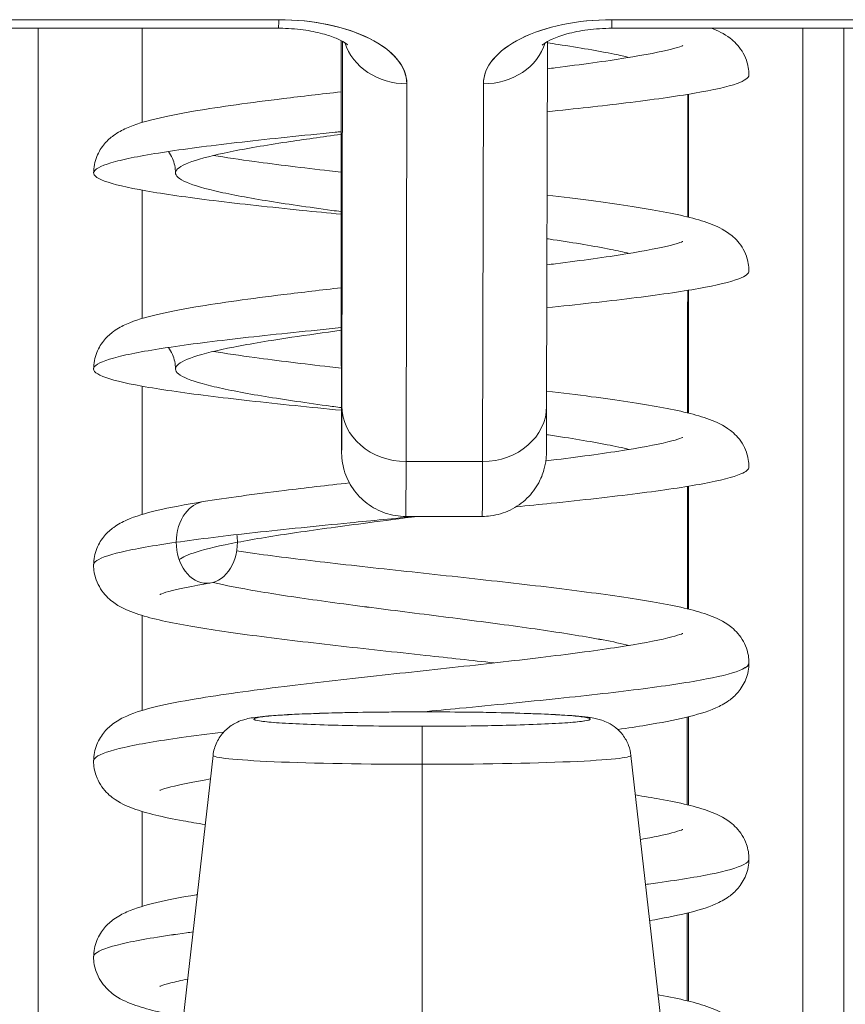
# Model space of a CAD drawing. Header units: inches. Extents: x 15 to 424, y 13 to 263.
# Tile 76 of 125: x 310.624 to 310.862, y 78.656 to 78.94. Entities that reach past the tile are written whole.
import ezdxf

# ---------------------------------------------------------------- set-up
doc = ezdxf.new("R2010")
doc.units = ezdxf.units.IN
doc.header["$LTSCALE"] = 26
doc.header["$MEASUREMENT"] = 0
doc.layers.add('Visible (ANSI)', color=7, linetype='Continuous', lineweight=5)

msp = doc.modelspace()

# ---------------------------------------------------------------- linework, layer by layer
at = {"layer": 'Visible (ANSI)'}
for p, q in [((310.69886, 78.93962), (310.50949, 78.93962)), ((310.50949, 78.93962), (310.69886, 78.93962)), ((310.98429, 78.93962), (310.79492, 78.93962)), ((310.79492, 78.93962), (310.98429, 78.93962)), ((310.50947, 78.93714), (310.69884, 78.93714)), ((310.65953, 78.91001), (310.65953, 78.93714)), ((310.65953, 78.91001), (310.65953, 78.93714)), ((310.65953, 78.93714), (310.65953, 78.91001)), ((310.79491, 78.93714), (310.98428, 78.93714)), ((310.71689, 78.86474), (310.71684, 78.93295)), ((310.71684, 78.93295), (310.71689, 78.86474)), ((310.7173, 78.93337), (310.71707, 78.82828)), ((310.71707, 78.82828), (310.7173, 78.93337)), ((310.77612, 78.82824), (310.77635, 78.93333)), ((310.73582, 78.92111), (310.73558, 78.81225)), ((310.73558, 78.81225), (310.73582, 78.92111)), ((310.75787, 78.92111), (310.75763, 78.81225)), ((310.75763, 78.81225), (310.75787, 78.92111)), ((310.81701, 78.88269), (310.81701, 78.91812)), ((310.81701, 78.91812), (310.81701, 78.88269)), ((310.65953, 78.85351), (310.65953, 78.89046)), ((310.65953, 78.85351), (310.65953, 78.89046)), ((310.65953, 78.89046), (310.65953, 78.85351)), ((310.71689, 78.86474), (310.71689, 78.86472)), ((310.81701, 78.82619), (310.81701, 78.86162)), ((310.81701, 78.86162), (310.81701, 78.82619)), ((310.65953, 78.79702), (310.65953, 78.83396)), ((310.65953, 78.79702), (310.65953, 78.83396)), ((310.65953, 78.83396), (310.65953, 78.79702)), ((310.75763, 78.81225), (310.73558, 78.81225)), ((310.73558, 78.81225), (310.75763, 78.81225)), ((310.81701, 78.7697), (310.81701, 78.80513)), ((310.81701, 78.80513), (310.81701, 78.7697)), ((310.73551, 78.79643), (310.75755, 78.79643)), ((310.65953, 78.74052), (310.65953, 78.76785)), ((310.65953, 78.74052), (310.65953, 78.76785)), ((310.65953, 78.76785), (310.65953, 78.74052)), ((310.81701, 78.7132), (310.81701, 78.73869)), ((310.81701, 78.73869), (310.81701, 78.7132)), ((310.67994, 78.72755), (310.67129, 78.65149)), ((310.80043, 78.72755), (310.80908, 78.65148)), ((310.74026, 78.72496), (310.74027, 78.64852)), ((310.74027, 78.64852), (310.74026, 78.72496)), ((310.65953, 78.68402), (310.65953, 78.71136)), ((310.65953, 78.68402), (310.65953, 78.71136)), ((310.65953, 78.71136), (310.65953, 78.68402)), ((310.81701, 78.65671), (310.81701, 78.68219)), ((310.81701, 78.68219), (310.81701, 78.65671))]:
    msp.add_line(p, q, dxfattribs=at)
for centre, major_axis, ratio, start_param, end_param in [((310.69884, 78.95564), (0, -0.0185), 0.001274, 0, 0.523599), ((310.69884, 78.95564), (0, -0.0185), 0.001274, 0, 0.523599), ((310.69881, 78.92111), (0.03701, 0.00003), 0.5, 6.281715, 7.852511), ((310.79488, 78.92111), (-0.03701, -0.00003), 0.5, 4.710918, 6.281715), ((310.79491, 78.95564), (0, -0.0185), 0.001274, 0, 0.523599), ((310.79491, 78.95564), (0, -0.0185), 0.001274, 0, 0.523599), ((310.63072, 78.6422), (0, 0.98425), 0.001274, 1.266466, 1.56886), ((310.85119, 78.6422), (0, -0.98425), 0.001274, 4.408059, 4.710116), ((310.86301, 78.6422), (0, 0.97244), 0.001274, 1.262649, 1.570796), ((310.71631, 78.69338), (0, -0.47913), 0.001274, 2.094395, 2.095991), ((310.73581, 78.93714), (-0.0185, 0.00004), 0.866025, 0.264148, 1.573343), ((310.73581, 78.93714), (-0.0185, 0.00004), 0.866025, 0.264148, 1.573343), ((310.75786, 78.93714), (0.0185, -0.00004), 0.866025, 4.714936, 6.021869), ((310.75786, 78.93714), (0.0185, -0.00004), 0.866025, 4.714936, 6.021869), ((310.717, 78.91454), (0, -0.09961), 0.001274, 5.235988, 6.806784), ((310.73557, 78.82828), (-0.0185, 0.00004), 0.866025, 0.002547, 1.573343), ((310.73557, 78.82828), (-0.0185, 0.00004), 0.866025, 0.002547, 1.573343), ((310.75762, 78.82828), (0.0185, -0.00004), 0.866025, 4.714936, 6.283185), ((310.75762, 78.82828), (0.0185, -0.00004), 0.866025, 4.714936, 6.283185), ((310.73551, 78.91454), (0, -0.11811), 0.001274, 0, 0.523599), ((310.73551, 78.91454), (0, -0.11811), 0.001274, 6.283185, 6.806766), ((310.75755, 78.91454), (0, -0.11811), 0.001274, 0, 0.523581), ((310.75755, 78.91454), (0, -0.11811), 0.001274, 0.000005, 0.523603), ((310.74019, 78.73801), (-0.04851, 0), 0.042782, 4.713664, 7.855256), ((310.74013, 78.72828), (0, 0.01181), 0.001274, 6.240378, 6.283186), ((310.74013, 78.72828), (0, 0.01181), 0.001274, 6.240378, 6.283185), ((310.74019, 78.73801), (0.04851, 0), 0.042782, 4.713664, 7.855256), ((310.74025, 78.72413), (0, 0.01181), 0.001274, 4.782745, 6.240403), ((310.74025, 78.72413), (0, 0.01181), 0.001274, 4.782745, 6.240403), ((310.74019, 78.72754), (-0.06025, 0), 0.042782, 6.278319, 7.855256), ((310.74019, 78.72754), (-0.06025, 0), 0.042782, 6.278319, 7.855256), ((310.74019, 78.72754), (0.06025, 0), 0.042782, 4.713664, 6.288051), ((310.74019, 78.72754), (0.06025, 0), 0.042782, 4.713664, 6.288051)]:
    msp.add_ellipse(centre, major_axis=major_axis, ratio=ratio, start_param=start_param, end_param=end_param, dxfattribs=at)
for points, knots in [([(310.73582, 78.92111), (310.73576, 78.92364), (310.73486, 78.92597), (310.73303, 78.92818), (310.73121, 78.93039), (310.72846, 78.93247), (310.72501, 78.9342), (310.72155, 78.93593), (310.71739, 78.9373), (310.71298, 78.93821), (310.70857, 78.93913), (310.70391, 78.93958), (310.69886, 78.93962)], [0, 0, 0, 0, 0.25, 0.25, 0.25, 0.5, 0.5, 0.5, 0.75, 0.75, 0.75, 1, 1, 1, 1]), ([(310.79492, 78.93962), (310.78985, 78.93958), (310.78519, 78.93913), (310.78078, 78.93821), (310.77636, 78.9373), (310.77219, 78.93592), (310.76873, 78.93419), (310.76527, 78.93247), (310.76252, 78.93038), (310.76069, 78.92818), (310.75885, 78.92597), (310.75794, 78.92364), (310.75787, 78.92111)], [0, 0, 0, 0, 0.25, 0.25, 0.25, 0.5, 0.5, 0.5, 0.75, 0.75, 0.75, 1, 1, 1, 1]), ([(310.71882, 78.93234), (310.71882, 78.93234), (310.71881, 78.93236), (310.71865, 78.93249), (310.71833, 78.93275), (310.71724, 78.93342), (310.71645, 78.93383), (310.71436, 78.93471), (310.71301, 78.93518), (310.7098, 78.93603), (310.7079, 78.93641), (310.70372, 78.93697), (310.70144, 78.93712), (310.69904, 78.93714), (310.69894, 78.93714), (310.69884, 78.93714)], [0.458745, 0.458745, 0.458745, 0.458745, 0.511139, 0.511139, 0.68548, 0.68548, 0.871321, 0.871321, 1.079586, 1.079586, 1.310958, 1.310958, 1.558937, 1.558937, 1.569693, 1.569693, 1.569693, 1.569693]), ([(310.79491, 78.93714), (310.79255, 78.93714), (310.7902, 78.93698), (310.78581, 78.93641), (310.78377, 78.936), (310.78031, 78.93505), (310.77886, 78.93452), (310.77671, 78.93356), (310.77594, 78.93311), (310.77505, 78.9325), (310.77485, 78.93231), (310.77485, 78.93231)], [1.569693, 1.569693, 1.569693, 1.569693, 1.824003, 1.824003, 2.072339, 2.072339, 2.302798, 2.302798, 2.507114, 2.507114, 2.683583, 2.683583, 2.683583, 2.683583]), ([(310.82369, 78.93714), (310.82544, 78.93646), (310.82717, 78.93566), (310.83019, 78.93337), (310.83141, 78.93219), (310.83293, 78.92977), (310.83337, 78.92889), (310.83419, 78.92661), (310.83446, 78.92512), (310.83446, 78.92368)], [0.61017388, 0.61017388, 0.61017388, 0.61017388, 0.64266895, 0.64266895, 0.66284837, 0.66284837, 0.67235544, 0.67235544, 0.68610313, 0.68610313, 0.68610313, 0.68610313]), ([(310.86177, 78.6422), (310.86177, 78.6926), (310.86177, 78.7424), (310.86178, 78.79217), (310.86179, 78.84107), (310.86181, 78.88995), (310.86183, 78.93714)], [0, 0, 0, 0, 0.3333333, 0.3333333, 0.3333333, 0.6608154, 0.6608154, 0.6608154, 0.6608154]), ([(310.77634, 78.92547), (310.7771, 78.92557), (310.77786, 78.92566), (310.78619, 78.92669), (310.79316, 78.92765), (310.80451, 78.92947), (310.80916, 78.93038), (310.81343, 78.93149), (310.81443, 78.93181), (310.81522, 78.9321), (310.81536, 78.93217), (310.81536, 78.93217)], [0.4507378, 0.4507378, 0.4507378, 0.4507378, 0.4573496, 0.4573496, 0.5238417, 0.5238417, 0.5881778, 0.5881778, 0.6161894, 0.6161894, 0.6296924, 0.6296924, 0.6296924, 0.6296924]), ([(310.79992, 78.92873), (310.7986, 78.92905), (310.79716, 78.92936), (310.79563, 78.92968), (310.79105, 78.93061), (310.78555, 78.93155), (310.77941, 78.93249), (310.77841, 78.93264), (310.77739, 78.9328), (310.77635, 78.93295)], [0.77600384, 0.77600384, 0.77600384, 0.77600384, 0.78125, 0.78125, 0.78125, 0.796875, 0.796875, 0.796875, 0.79942627, 0.79942627, 0.79942627, 0.79942627]), ([(310.83446, 78.92368), (310.83446, 78.92286), (310.83196, 78.92111), (310.82008, 78.91842), (310.80061, 78.91571), (310.78441, 78.91393), (310.77631, 78.9131)], [0.25206857, 0.25206857, 0.25206857, 0.25206857, 0.265625, 0.28125, 0.296875, 0.31079138, 0.31079138, 0.31079138, 0.31079138]), ([(310.64549, 78.89543), (310.64549, 78.89702), (310.64583, 78.89868), (310.64698, 78.90157), (310.64779, 78.90284), (310.64948, 78.90484), (310.65037, 78.9056), (310.65251, 78.90716), (310.65373, 78.90779), (310.65758, 78.90951), (310.66028, 78.91029), (310.66677, 78.91185), (310.67055, 78.91258), (310.68197, 78.91451), (310.69069, 78.9157), (310.7055, 78.91752), (310.7111, 78.91817), (310.71685, 78.91882)], [0, 0, 0, 0, 0.015191, 0.015191, 0.0301093, 0.0301093, 0.0452586, 0.0452586, 0.0676942, 0.0676942, 0.1171263, 0.1171263, 0.1671679, 0.1671679, 0.2496397, 0.2496397, 0.2950498, 0.2950498, 0.2950498, 0.2950498]), ([(310.81683, 78.91809), (310.81682, 78.91165), (310.81682, 78.9052), (310.81681, 78.89873), (310.81681, 78.89341), (310.8168, 78.88808), (310.8168, 78.88274)], [0.17442568, 0.17442568, 0.17442568, 0.17442568, 0.19933641, 0.19933641, 0.19933641, 0.21981107, 0.21981107, 0.21981107, 0.21981107]), ([(310.71686, 78.90733), (310.7163, 78.90727), (310.7062, 78.90628), (310.68746, 78.90435), (310.66525, 78.90153), (310.6503, 78.89872), (310.64407, 78.8959), (310.64715, 78.89309), (310.65926, 78.89028), (310.6792, 78.88746), (310.69989, 78.88521), (310.71306, 78.8839), (310.71688, 78.88352)], [0.3428317, 0.3428317, 0.3428317, 0.3428317, 0.34375, 0.359375, 0.375, 0.390625, 0.40625, 0.421875, 0.4375, 0.453125, 0.46875, 0.4749979, 0.4749979, 0.4749979, 0.4749979]), ([(310.71688, 78.88429), (310.71598, 78.88441), (310.71509, 78.88453), (310.71421, 78.88465), (310.70732, 78.88559), (310.70086, 78.88652), (310.69514, 78.88746), (310.68941, 78.8884), (310.68442, 78.88934), (310.68042, 78.89028), (310.67641, 78.89121), (310.67338, 78.89215), (310.67149, 78.89309), (310.66959, 78.89403), (310.66882, 78.89497), (310.66921, 78.8959), (310.6696, 78.89684), (310.67116, 78.89778), (310.67381, 78.89872), (310.67646, 78.89966), (310.6802, 78.9006), (310.68484, 78.90153), (310.68948, 78.90247), (310.69504, 78.90341), (310.70123, 78.90435), (310.7061, 78.90509), (310.71136, 78.90582), (310.71686, 78.90656)], [0.5292477, 0.5292477, 0.5292477, 0.5292477, 0.53125, 0.53125, 0.53125, 0.546875, 0.546875, 0.546875, 0.5625, 0.5625, 0.5625, 0.578125, 0.578125, 0.578125, 0.59375, 0.59375, 0.59375, 0.609375, 0.609375, 0.609375, 0.625, 0.625, 0.625, 0.640625, 0.640625, 0.640625, 0.6529195, 0.6529195, 0.6529195, 0.6529195]), ([(310.66911, 78.89543), (310.66911, 78.89685), (310.66878, 78.89834), (310.66792, 78.90037), (310.6675, 78.90106), (310.66709, 78.90163)], [0, 0, 0, 0, 0.01453615, 0.01453615, 0.02364586, 0.02364586, 0.02364586, 0.02364586]), ([(310.68003, 78.90048), (310.68358, 78.8999), (310.68759, 78.89931), (310.69844, 78.89784), (310.70582, 78.89694), (310.71465, 78.89592), (310.71575, 78.89579), (310.71687, 78.89566)], [0.1583076, 0.1583076, 0.1583076, 0.1583076, 0.199979, 0.199979, 0.2628769, 0.2628769, 0.2718082, 0.2718082, 0.2718082, 0.2718082]), ([(310.77626, 78.88904), (310.78068, 78.88851), (310.78494, 78.88798), (310.79639, 78.88646), (310.8031, 78.88545), (310.8145, 78.88336), (310.8191, 78.88234), (310.82504, 78.88014), (310.82697, 78.87933), (310.83022, 78.87685), (310.83144, 78.87567), (310.83295, 78.87325), (310.83338, 78.87238), (310.83419, 78.87011), (310.83446, 78.86862), (310.83446, 78.86718)], [0.4267112, 0.4267112, 0.4267112, 0.4267112, 0.4638838, 0.4638838, 0.5333655, 0.5333655, 0.6063114, 0.6063114, 0.6428354, 0.6428354, 0.6629436, 0.6629436, 0.6723724, 0.6723724, 0.686091, 0.686091, 0.686091, 0.686091]), ([(310.77621, 78.86896), (310.77704, 78.86906), (310.77787, 78.86916), (310.78625, 78.87021), (310.79322, 78.87116), (310.80455, 78.87298), (310.80919, 78.87389), (310.81345, 78.875), (310.81445, 78.87532), (310.81522, 78.87561), (310.81536, 78.87567), (310.81536, 78.87567)], [0.4503749, 0.4503749, 0.4503749, 0.4503749, 0.4575433, 0.4575433, 0.5240288, 0.5240288, 0.5883519, 0.5883519, 0.6163381, 0.6163381, 0.6296501, 0.6296501, 0.6296501, 0.6296501]), ([(310.79992, 78.87224), (310.7983, 78.87262), (310.79652, 78.87301), (310.79459, 78.87339), (310.78988, 78.87433), (310.78427, 78.87527), (310.77803, 78.8762), (310.77744, 78.87629), (310.77683, 78.87638), (310.77623, 78.87647)], [0.4623423, 0.4623423, 0.4623423, 0.4623423, 0.46875, 0.46875, 0.46875, 0.484375, 0.484375, 0.484375, 0.48586723, 0.48586723, 0.48586723, 0.48586723]), ([(310.83446, 78.86718), (310.83446, 78.86644), (310.83227, 78.86475), (310.82129, 78.86213), (310.80181, 78.85935), (310.78501, 78.8575), (310.77618, 78.85659)], [0.56572841, 0.56572841, 0.56572841, 0.56572841, 0.578125, 0.59375, 0.609375, 0.62452422, 0.62452422, 0.62452422, 0.62452422]), ([(310.71707, 78.82828), (310.71705, 78.82297), (310.71704, 78.81925), (310.71703, 78.81711), (310.71702, 78.81497), (310.717, 78.8144), (310.71699, 78.81548), (310.71698, 78.81656), (310.71696, 78.81928), (310.71695, 78.82355), (310.71694, 78.82781), (310.71693, 78.83362), (310.71692, 78.84053), (310.71691, 78.84744), (310.7169, 78.85546), (310.71689, 78.86474)], [0, 0, 0, 0, 0.2, 0.2, 0.2, 0.4, 0.4, 0.4, 0.6, 0.6, 0.6, 0.8, 0.8, 0.8, 1, 1, 1, 1]), ([(310.73551, 78.79643), (310.73351, 78.79643), (310.73148, 78.79676), (310.72772, 78.79803), (310.72594, 78.79897), (310.7228, 78.80134), (310.72141, 78.80279), (310.71917, 78.80602), (310.7183, 78.80784), (310.71749, 78.81062), (310.71729, 78.81156), (310.71715, 78.81263), (310.71712, 78.81282), (310.71709, 78.81314), (310.71708, 78.81328), (310.71705, 78.81358), (310.71704, 78.81373), (310.71703, 78.81398), (310.71702, 78.81407), (310.71701, 78.81429), (310.71701, 78.81438), (310.717, 78.81464), (310.717, 78.81476), (310.71699, 78.81527), (310.71699, 78.81568), (310.71697, 78.81802), (310.71696, 78.82118), (310.71693, 78.83057), (310.71692, 78.83719), (310.7169, 78.8509), (310.7169, 78.85758), (310.71689, 78.86472)], [0, 0, 0, 0, 0.0152437, 0.0152437, 0.0302108, 0.0302108, 0.0451875, 0.0451875, 0.0601581, 0.0601581, 0.0673092, 0.0673092, 0.0689264, 0.0689264, 0.0702228, 0.0702228, 0.0721464, 0.0721464, 0.074147, 0.074147, 0.0775296, 0.0775296, 0.0857864, 0.0857864, 0.110542, 0.110542, 0.1855583, 0.1855583, 0.2684918, 0.2684918, 0.3313559, 0.3313559, 0.3313559, 0.3313559]), ([(310.64549, 78.83893), (310.64549, 78.84053), (310.64583, 78.84218), (310.64698, 78.84508), (310.64779, 78.84635), (310.64949, 78.84836), (310.65039, 78.84913), (310.65254, 78.85068), (310.65376, 78.85131), (310.65762, 78.85303), (310.66032, 78.8538), (310.66683, 78.85536), (310.67062, 78.8561), (310.68204, 78.85802), (310.69078, 78.85922), (310.70559, 78.86103), (310.71116, 78.86168), (310.71689, 78.86233)], [0, 0, 0, 0, 0.0152181, 0.0152181, 0.0301588, 0.0301588, 0.0454237, 0.0454237, 0.0678247, 0.0678247, 0.1174266, 0.1174266, 0.1674055, 0.1674055, 0.2499115, 0.2499115, 0.2951548, 0.2951548, 0.2951548, 0.2951548]), ([(310.71691, 78.85084), (310.70748, 78.84991), (310.68924, 78.84805), (310.66668, 78.84525), (310.65113, 78.84243), (310.64421, 78.83962), (310.6466, 78.8368), (310.65807, 78.83399), (310.67749, 78.83117), (310.69854, 78.82885), (310.71239, 78.82747), (310.71694, 78.82702)], [0.6564694, 0.6564694, 0.6564694, 0.6564694, 0.671875, 0.6875, 0.703125, 0.71875, 0.734375, 0.75, 0.765625, 0.78125, 0.7886935, 0.7886935, 0.7886935, 0.7886935]), ([(310.71694, 78.82778), (310.7155, 78.82797), (310.71408, 78.82817), (310.71268, 78.82836), (310.70586, 78.8293), (310.69949, 78.83024), (310.69387, 78.83117), (310.68826, 78.83211), (310.6834, 78.83305), (310.67954, 78.83399), (310.67568, 78.83493), (310.67281, 78.83587), (310.67108, 78.8368), (310.66935, 78.83774), (310.66875, 78.83868), (310.66932, 78.83962), (310.66988, 78.84056), (310.67161, 78.84149), (310.67442, 78.84243), (310.67723, 78.84337), (310.68111, 78.84431), (310.68589, 78.84525), (310.69067, 78.84618), (310.69634, 78.84712), (310.70262, 78.84806), (310.70711, 78.84873), (310.71191, 78.8494), (310.71691, 78.85007)], [0.2155403, 0.2155403, 0.2155403, 0.2155403, 0.21875, 0.21875, 0.21875, 0.234375, 0.234375, 0.234375, 0.25, 0.25, 0.25, 0.265625, 0.265625, 0.265625, 0.28125, 0.28125, 0.28125, 0.296875, 0.296875, 0.296875, 0.3125, 0.3125, 0.3125, 0.328125, 0.328125, 0.328125, 0.3392907, 0.3392907, 0.3392907, 0.3392907]), ([(310.66911, 78.83893), (310.66911, 78.84035), (310.66878, 78.84184), (310.66792, 78.84387), (310.6675, 78.84457), (310.66709, 78.84513)], [0, 0, 0, 0, 0.01455534, 0.01455534, 0.02366157, 0.02366157, 0.02366157, 0.02366157]), ([(310.68003, 78.84399), (310.6836, 78.8434), (310.68762, 78.84281), (310.6985, 78.84134), (310.70589, 78.84043), (310.71471, 78.83942), (310.71581, 78.83929), (310.71692, 78.83916)], [0.1583032, 0.1583032, 0.1583032, 0.1583032, 0.2001538, 0.2001538, 0.2630518, 0.2630518, 0.2719355, 0.2719355, 0.2719355, 0.2719355]), ([(310.77613, 78.83256), (310.78063, 78.83202), (310.78495, 78.83148), (310.79645, 78.82995), (310.80315, 78.82895), (310.81454, 78.82686), (310.81913, 78.82583), (310.82507, 78.82364), (310.82699, 78.82282), (310.83024, 78.82033), (310.83146, 78.81915), (310.83296, 78.81673), (310.83339, 78.81586), (310.83419, 78.81359), (310.83446, 78.81212), (310.83446, 78.81068)], [0.4263582, 0.4263582, 0.4263582, 0.4263582, 0.4640694, 0.4640694, 0.5335573, 0.5335573, 0.606518, 0.606518, 0.6429422, 0.6429422, 0.6630074, 0.6630074, 0.6724308, 0.6724308, 0.686082, 0.686082, 0.686082, 0.686082]), ([(310.77612, 78.82824), (310.77611, 78.82283), (310.7761, 78.81892), (310.77608, 78.81596), (310.77607, 78.81542), (310.77606, 78.81477), (310.77607, 78.81467), (310.77604, 78.81413), (310.77604, 78.81405), (310.77603, 78.81384), (310.77602, 78.8137), (310.77599, 78.81334), (310.77597, 78.81312), (310.77589, 78.81242), (310.77581, 78.81188), (310.77561, 78.81083), (310.77548, 78.81032), (310.77497, 78.80854), (310.77446, 78.8073), (310.77294, 78.80449), (310.77179, 78.80296), (310.76903, 78.80029), (310.76738, 78.79913), (310.76384, 78.79742), (310.76191, 78.79684), (310.75917, 78.79648), (310.75836, 78.79643), (310.75755, 78.79643)], [0, 0, 0, 0, 0.0823467, 0.0823467, 0.1118576, 0.1118576, 0.1247539, 0.1247539, 0.1265515, 0.1265515, 0.1286021, 0.1286021, 0.1306663, 0.1306663, 0.134814, 0.134814, 0.138887, 0.138887, 0.148968, 0.148968, 0.1632472, 0.1632472, 0.1782167, 0.1782167, 0.1931923, 0.1931923, 0.1993249, 0.1993249, 0.1993249, 0.1993249]), ([(310.77589, 78.81242), (310.7769, 78.81255), (310.7779, 78.81267), (310.78643, 78.81373), (310.79338, 78.81469), (310.80468, 78.8165), (310.80929, 78.81742), (310.81351, 78.81852), (310.81449, 78.81884), (310.81523, 78.81912), (310.81537, 78.81918), (310.81537, 78.81918)], [0.2738775, 0.2738775, 0.2738775, 0.2738775, 0.2825393, 0.2825393, 0.3490094, 0.3490094, 0.4132993, 0.4132993, 0.4412187, 0.4412187, 0.4541397, 0.4541397, 0.4541397, 0.4541397]), ([(310.79992, 78.81574), (310.79801, 78.81619), (310.79587, 78.81665), (310.79352, 78.8171), (310.78868, 78.81804), (310.78296, 78.81898), (310.77663, 78.81992), (310.77645, 78.81994), (310.77628, 78.81997), (310.7761, 78.82)], [0.14868079, 0.14868079, 0.14868079, 0.14868079, 0.15625, 0.15625, 0.15625, 0.171875, 0.171875, 0.171875, 0.17231222, 0.17231222, 0.17231222, 0.17231222]), ([(310.83446, 78.81068), (310.83446, 78.81001), (310.83256, 78.8084), (310.82246, 78.80585), (310.8033, 78.80303), (310.78336, 78.80081), (310.77071, 78.79953), (310.76728, 78.79919)], [0.87939066, 0.87939066, 0.87939066, 0.87939066, 0.890625, 0.90625, 0.921875, 0.9375, 0.94318096, 0.94318096, 0.94318096, 0.94318096]), ([(310.67711, 78.80069), (310.68384, 78.80177), (310.69186, 78.80285), (310.70646, 78.80464), (310.71277, 78.80537), (310.71925, 78.80609)], [0, 0, 0, 0, 0.0749675, 0.0749675, 0.1257636, 0.1257636, 0.1257636, 0.1257636]), ([(310.81673, 78.80508), (310.81672, 78.7961), (310.81671, 78.78709), (310.81671, 78.77804), (310.8167, 78.77529), (310.8167, 78.77253), (310.8167, 78.76977)], [0.31802672, 0.31802672, 0.31802672, 0.31802672, 0.35175839, 0.35175839, 0.35175839, 0.36202116, 0.36202116, 0.36202116, 0.36202116]), ([(310.81673, 78.80508), (310.81672, 78.79483), (310.81671, 78.7846), (310.8167, 78.77438), (310.8167, 78.77285), (310.8167, 78.77131), (310.8167, 78.76977)], [0.29596749, 0.29596749, 0.29596749, 0.29596749, 0.33333333, 0.33333333, 0.33333333, 0.33895054, 0.33895054, 0.33895054, 0.33895054]), ([(310.64549, 78.78244), (310.64549, 78.78404), (310.64583, 78.78569), (310.64698, 78.78859), (310.6478, 78.78986), (310.6495, 78.79187), (310.6504, 78.79264), (310.65256, 78.7942), (310.65379, 78.79483), (310.65766, 78.79655), (310.66037, 78.79732), (310.66742, 78.799), (310.67192, 78.79985), (310.67711, 78.80069)], [0, 0, 0, 0, 0.0152392, 0.0152392, 0.0301983, 0.0301983, 0.0455382, 0.0455382, 0.0680353, 0.0680353, 0.1177459, 0.1177459, 0.1756414, 0.1756414, 0.1756414, 0.1756414]), ([(310.6693, 78.78896), (310.6693, 78.79204), (310.67026, 78.79513), (310.67189, 78.79731), (310.67328, 78.79917), (310.67516, 78.80037), (310.67711, 78.80069)], [0, 0, 0, 0, 0.25, 0.25, 0.25, 0.4630488, 0.4630488, 0.4630488, 0.4630488]), ([(310.67711, 78.80069), (310.67516, 78.80037), (310.67328, 78.79917), (310.67189, 78.79731), (310.67026, 78.79513), (310.6693, 78.79204), (310.6693, 78.78896)], [0.5369512, 0.5369512, 0.5369512, 0.5369512, 0.75, 0.75, 0.75, 1, 1, 1, 1]), ([(310.73864, 78.79643), (310.73219, 78.79582), (310.7159, 78.79426), (310.69126, 78.79177), (310.67584, 78.7899), (310.6693, 78.78896)], [0.95852106, 0.95852106, 0.95852106, 0.95852106, 0.96875, 0.984375, 1, 1, 1, 1]), ([(310.68697, 78.78896), (310.69188, 78.7899), (310.69766, 78.79084), (310.70403, 78.79177), (310.7104, 78.79271), (310.71736, 78.79365), (310.72458, 78.79459), (310.7293, 78.7952), (310.73414, 78.79582), (310.73898, 78.79643)], [0, 0, 0, 0, 0.015625, 0.015625, 0.015625, 0.03125, 0.03125, 0.03125, 0.04147894, 0.04147894, 0.04147894, 0.04147894]), ([(310.64549, 78.78244), (310.64549, 78.78273), (310.64565, 78.78303), (310.64596, 78.78333), (310.64694, 78.78427), (310.64947, 78.78521), (310.65342, 78.78615), (310.65738, 78.78708), (310.66276, 78.78802), (310.6693, 78.78896)], [0.96377764, 0.96377764, 0.96377764, 0.96377764, 0.96875, 0.96875, 0.96875, 0.984375, 0.984375, 0.984375, 1, 1, 1, 1]), ([(310.6693, 78.78896), (310.66276, 78.78802), (310.652, 78.78615), (310.64613, 78.78397), (310.64549, 78.78273), (310.64549, 78.78244)], [0, 0, 0, 0, 0.015625, 0.03125, 0.03622236, 0.03622236, 0.03622236, 0.03622236]), ([(310.6693, 78.78896), (310.6693, 78.78587), (310.67026, 78.78279), (310.67189, 78.78061), (310.67352, 78.77843), (310.67583, 78.77715), (310.67814, 78.77715), (310.68044, 78.77715), (310.68275, 78.77843), (310.68438, 78.78061), (310.68601, 78.78279), (310.68697, 78.78587), (310.68697, 78.78896)], [0, 0, 0, 0, 0.25, 0.25, 0.25, 0.5, 0.5, 0.5, 0.75, 0.75, 0.75, 1, 1, 1, 1]), ([(310.68697, 78.78896), (310.68206, 78.78802), (310.67491, 78.78636), (310.67111, 78.78469), (310.67014, 78.78397)], [0, 0, 0, 0, 0.015625, 0.02771163, 0.02771163, 0.02771163, 0.02771163]), ([(310.67014, 78.78397), (310.67111, 78.78469), (310.67277, 78.78542), (310.67506, 78.78615), (310.67803, 78.78708), (310.68206, 78.78802), (310.68697, 78.78896)], [0.97228837, 0.97228837, 0.97228837, 0.97228837, 0.984375, 0.984375, 0.984375, 1, 1, 1, 1]), ([(310.68676, 78.78646), (310.68845, 78.78621), (310.6902, 78.78597), (310.69853, 78.78483), (310.70592, 78.78393), (310.72173, 78.78211), (310.73038, 78.78116), (310.74771, 78.77928), (310.7566, 78.77832), (310.77351, 78.7764), (310.78172, 78.77542), (310.79648, 78.77345), (310.80318, 78.77245), (310.81456, 78.77036), (310.81915, 78.76933), (310.82508, 78.76713), (310.827, 78.76632), (310.83025, 78.76382), (310.83147, 78.76263), (310.83297, 78.76021), (310.8334, 78.75934), (310.8342, 78.75708), (310.83446, 78.75561), (310.83446, 78.75419)], [0.1828792, 0.1828792, 0.1828792, 0.1828792, 0.2002489, 0.2002489, 0.2631436, 0.2631436, 0.3289045, 0.3289045, 0.3960096, 0.3960096, 0.464167, 0.464167, 0.5336585, 0.5336585, 0.6066269, 0.6066269, 0.6430009, 0.6430009, 0.663045, 0.663045, 0.6725038, 0.6725038, 0.6860775, 0.6860775, 0.6860775, 0.6860775]), ([(310.76097, 78.75419), (310.75456, 78.75491), (310.74791, 78.75564), (310.73254, 78.75731), (310.72364, 78.75827), (310.70672, 78.76019), (310.6985, 78.76117), (310.6837, 78.76313), (310.67699, 78.76414), (310.66555, 78.76623), (310.66095, 78.76725), (310.65498, 78.76943), (310.65303, 78.77025), (310.64976, 78.77275), (310.64853, 78.77393), (310.64701, 78.77636), (310.64657, 78.77724), (310.64576, 78.77952), (310.64549, 78.781), (310.64549, 78.78244)], [0.2773736, 0.2773736, 0.2773736, 0.2773736, 0.328129, 0.328129, 0.3952237, 0.3952237, 0.4633704, 0.4633704, 0.5328424, 0.5328424, 0.6057417, 0.6057417, 0.6425635, 0.6425635, 0.6628128, 0.6628128, 0.6724465, 0.6724465, 0.6861068, 0.6861068, 0.6861068, 0.6861068]), ([(310.67919, 78.77724), (310.67402, 78.77637), (310.66976, 78.77549), (310.666, 78.77446), (310.66515, 78.77417), (310.66466, 78.77397), (310.66459, 78.77393), (310.66459, 78.77393)], [0, 0, 0, 0, 0.06224215, 0.06224215, 0.08953824, 0.08953824, 0.09889684, 0.09889684, 0.09889684, 0.09889684]), ([(310.67992, 78.7774), (310.68343, 78.77656), (310.69253, 78.77479), (310.71069, 78.77207), (310.73238, 78.76926), (310.75481, 78.76644), (310.77579, 78.76363), (310.79072, 78.76123), (310.79772, 78.75977), (310.79992, 78.75924)], [0.0641732, 0.0641732, 0.0641732, 0.0641732, 0.078125, 0.09375, 0.109375, 0.125, 0.140625, 0.15625, 0.1649803, 0.1649803, 0.1649803, 0.1649803]), ([(310.79992, 78.75924), (310.79772, 78.75977), (310.79521, 78.76029), (310.79243, 78.76082), (310.78746, 78.76175), (310.78162, 78.76269), (310.77521, 78.76363), (310.7688, 78.76457), (310.7618, 78.76551), (310.75457, 78.76644), (310.74733, 78.76738), (310.73986, 78.76832), (310.7325, 78.76926), (310.72515, 78.7702), (310.71792, 78.77114), (310.71117, 78.77207), (310.70441, 78.77301), (310.69813, 78.77395), (310.69263, 78.77489), (310.68772, 78.77573), (310.68343, 78.77656), (310.67992, 78.7774)], [0.8350197, 0.8350197, 0.8350197, 0.8350197, 0.84375, 0.84375, 0.84375, 0.859375, 0.859375, 0.859375, 0.875, 0.875, 0.875, 0.890625, 0.890625, 0.890625, 0.90625, 0.90625, 0.90625, 0.921875, 0.921875, 0.921875, 0.9358268, 0.9358268, 0.9358268, 0.9358268]), ([(310.64549, 78.72594), (310.64549, 78.72754), (310.64583, 78.72919), (310.64699, 78.73209), (310.6478, 78.73336), (310.6495, 78.73538), (310.6504, 78.73615), (310.65258, 78.73771), (310.65382, 78.73835), (310.65769, 78.74006), (310.66041, 78.74083), (310.66694, 78.74239), (310.67073, 78.74313), (310.68218, 78.74505), (310.69093, 78.74624), (310.70876, 78.74843), (310.71785, 78.74945), (310.73592, 78.75144), (310.74512, 78.75242), (310.76261, 78.75436), (310.77112, 78.75533), (310.78637, 78.75723), (310.79332, 78.75818), (310.80463, 78.76), (310.80926, 78.76091), (310.81348, 78.76202), (310.81447, 78.76233), (310.81523, 78.76262), (310.81537, 78.76268), (310.81537, 78.76268)], [0, 0, 0, 0, 0.015255, 0.015255, 0.0302276, 0.0302276, 0.045585, 0.045585, 0.0682753, 0.0682753, 0.1179523, 0.1179523, 0.1678673, 0.1678673, 0.2503943, 0.2503943, 0.3215563, 0.3215563, 0.3902984, 0.3902984, 0.4579209, 0.4579209, 0.5243891, 0.5243891, 0.5886821, 0.5886821, 0.6166169, 0.6166169, 0.6297933, 0.6297933, 0.6297933, 0.6297933]), ([(310.74031, 78.74009), (310.74389, 78.74043), (310.74747, 78.74077), (310.75103, 78.74112), (310.76082, 78.74205), (310.77043, 78.74299), (310.77939, 78.74393), (310.78835, 78.74487), (310.79666, 78.74581), (310.80391, 78.74674), (310.81117, 78.74768), (310.81738, 78.74862), (310.82223, 78.74956), (310.82708, 78.7505), (310.83058, 78.75143), (310.83255, 78.75237), (310.83382, 78.75298), (310.83446, 78.75358), (310.83446, 78.75419)], [0.72869769, 0.72869769, 0.72869769, 0.72869769, 0.734375, 0.734375, 0.734375, 0.75, 0.75, 0.75, 0.765625, 0.765625, 0.765625, 0.78125, 0.78125, 0.78125, 0.796875, 0.796875, 0.796875, 0.8069455, 0.8069455, 0.8069455, 0.8069455]), ([(310.83446, 78.75419), (310.83446, 78.75358), (310.83283, 78.75204), (310.82358, 78.74956), (310.80497, 78.74674), (310.78004, 78.74393), (310.75733, 78.74171), (310.74389, 78.74043), (310.74031, 78.74009)], [0.1930545, 0.1930545, 0.1930545, 0.1930545, 0.203125, 0.21875, 0.234375, 0.25, 0.265625, 0.27130231, 0.27130231, 0.27130231, 0.27130231]), ([(310.83446, 78.75419), (310.83446, 78.75258), (310.83412, 78.75093), (310.83297, 78.74803), (310.83216, 78.74677), (310.83046, 78.74475), (310.82956, 78.74399), (310.82738, 78.74241), (310.82612, 78.74177), (310.82219, 78.74003), (310.81944, 78.73926), (310.81286, 78.7377), (310.80907, 78.73697), (310.80225, 78.73583), (310.79953, 78.73541), (310.79665, 78.73499)], [0, 0, 0, 0, 0.0152624, 0.0152624, 0.0302398, 0.0302398, 0.0456068, 0.0456068, 0.0684908, 0.0684908, 0.1188286, 0.1188286, 0.1684426, 0.1684426, 0.1974952, 0.1974952, 0.1974952, 0.1974952]), ([(310.67994, 78.72755), (310.68009, 78.72885), (310.68046, 78.73014), (310.68156, 78.73246), (310.6823, 78.73352), (310.68397, 78.73529), (310.68493, 78.73602), (310.68662, 78.73701), (310.68736, 78.73733), (310.68855, 78.73776), (310.68903, 78.7379), (310.69017, 78.73819), (310.69078, 78.7383), (310.6932, 78.73869), (310.69517, 78.73887), (310.69996, 78.73922), (310.70263, 78.73936), (310.70977, 78.73966), (310.71464, 78.7398), (310.72473, 78.74), (310.73003, 78.74006), (310.73694, 78.74009), (310.73853, 78.74009), (310.74013, 78.74009)], [0, 0, 0, 0, 0.0101015, 0.0101015, 0.0199862, 0.0199862, 0.0296294, 0.0296294, 0.0377089, 0.0377089, 0.0449846, 0.0449846, 0.0568687, 0.0568687, 0.0925394, 0.0925394, 0.1243071, 0.1243071, 0.1678667, 0.1678667, 0.2085978, 0.2085978, 0.2207441, 0.2207441, 0.2207441, 0.2207441]), ([(310.74025, 78.73593), (310.73593, 78.73593), (310.73177, 78.73596), (310.72771, 78.736), (310.72364, 78.73605), (310.71968, 78.73612), (310.716, 78.73621), (310.71233, 78.7363), (310.70894, 78.73641), (310.70595, 78.73654), (310.70295, 78.73667), (310.70034, 78.73681), (310.69822, 78.73697), (310.69609, 78.73713), (310.69445, 78.73729), (310.69335, 78.73747), (310.69225, 78.73764), (310.69168, 78.73783), (310.69168, 78.73801), (310.69167, 78.73819), (310.69223, 78.73837), (310.69332, 78.73854), (310.69441, 78.73872), (310.69604, 78.73889), (310.69816, 78.73905), (310.70027, 78.7392), (310.70287, 78.73935), (310.70586, 78.73947), (310.70885, 78.7396), (310.71223, 78.73971), (310.7159, 78.7398), (310.71957, 78.7399), (310.72353, 78.73997), (310.72759, 78.74001), (310.73165, 78.74006), (310.73581, 78.74008), (310.74013, 78.74008)], [0, 0, 0, 0, 0.083333, 0.083333, 0.083333, 0.166667, 0.166667, 0.166667, 0.25, 0.25, 0.25, 0.333333, 0.333333, 0.333333, 0.416667, 0.416667, 0.416667, 0.5, 0.5, 0.5, 0.583333, 0.583333, 0.583333, 0.666667, 0.666667, 0.666667, 0.75, 0.75, 0.75, 0.833333, 0.833333, 0.833333, 0.916667, 0.916667, 0.916667, 1, 1, 1, 1]), ([(310.74013, 78.74009), (310.74548, 78.74009), (310.7509, 78.74005), (310.76097, 78.73991), (310.76574, 78.7398), (310.77422, 78.73952), (310.778, 78.73935), (310.7843, 78.73895), (310.78673, 78.73875), (310.78941, 78.73833), (310.78994, 78.73823), (310.79098, 78.73799), (310.79147, 78.73786), (310.79258, 78.73749), (310.7932, 78.73725), (310.7946, 78.73654), (310.79538, 78.73605), (310.79681, 78.73488), (310.79748, 78.7342), (310.79876, 78.73252), (310.79934, 78.73148), (310.80009, 78.72947), (310.80032, 78.72851), (310.80043, 78.72755)], [0, 0, 0, 0, 0.0407937, 0.0407937, 0.0808919, 0.0808919, 0.1213704, 0.1213704, 0.1632966, 0.1632966, 0.173817, 0.173817, 0.181727, 0.181727, 0.1890762, 0.1890762, 0.1968842, 0.1968842, 0.2043727, 0.2043727, 0.2135231, 0.2135231, 0.2210279, 0.2210279, 0.2210279, 0.2210279]), ([(310.74013, 78.74008), (310.74445, 78.74008), (310.74861, 78.74006), (310.75267, 78.74001), (310.75673, 78.73997), (310.7607, 78.7399), (310.76437, 78.7398), (310.76805, 78.73971), (310.77143, 78.7396), (310.77443, 78.73947), (310.77743, 78.73935), (310.78003, 78.7392), (310.78216, 78.73905), (310.78428, 78.73889), (310.78592, 78.73872), (310.78703, 78.73854), (310.78813, 78.73837), (310.78869, 78.73819), (310.7887, 78.73801), (310.7887, 78.73783), (310.78815, 78.73764), (310.78706, 78.73747), (310.78597, 78.73729), (310.78433, 78.73713), (310.78222, 78.73697), (310.78011, 78.73681), (310.77751, 78.73667), (310.77452, 78.73654), (310.77153, 78.73641), (310.76815, 78.7363), (310.76448, 78.73621), (310.76081, 78.73612), (310.75685, 78.73605), (310.75279, 78.736), (310.74873, 78.73596), (310.74457, 78.73593), (310.74025, 78.73593)], [0, 0, 0, 0, 0.083333, 0.083333, 0.083333, 0.166667, 0.166667, 0.166667, 0.25, 0.25, 0.25, 0.333333, 0.333333, 0.333333, 0.416667, 0.416667, 0.416667, 0.5, 0.5, 0.5, 0.583333, 0.583333, 0.583333, 0.666667, 0.666667, 0.666667, 0.75, 0.75, 0.75, 0.833333, 0.833333, 0.833333, 0.916667, 0.916667, 0.916667, 1, 1, 1, 1]), ([(310.64549, 78.72594), (310.64549, 78.72631), (310.64573, 78.72668), (310.6462, 78.72704), (310.64741, 78.72798), (310.65017, 78.72892), (310.65433, 78.72986), (310.65849, 78.7308), (310.66407, 78.73173), (310.67078, 78.73267), (310.67451, 78.73319), (310.6786, 78.73372), (310.68298, 78.73424)], [0.65011291, 0.65011291, 0.65011291, 0.65011291, 0.65625, 0.65625, 0.65625, 0.671875, 0.671875, 0.671875, 0.6875, 0.6875, 0.6875, 0.6961951, 0.6961951, 0.6961951, 0.6961951]), ([(310.68298, 78.73424), (310.6786, 78.73372), (310.66717, 78.73226), (310.65292, 78.72986), (310.64633, 78.72761), (310.64549, 78.72631), (310.64549, 78.72594)], [0.3038049, 0.3038049, 0.3038049, 0.3038049, 0.3125, 0.328125, 0.34375, 0.34988709, 0.34988709, 0.34988709, 0.34988709]), ([(310.67767, 78.70759), (310.67543, 78.70795), (310.67331, 78.70831), (310.66549, 78.70975), (310.66089, 78.71077), (310.65494, 78.71296), (310.65299, 78.71378), (310.64973, 78.71628), (310.64851, 78.71746), (310.647, 78.71989), (310.64656, 78.72077), (310.64576, 78.72304), (310.64549, 78.72451), (310.64549, 78.72594)], [0.5085146, 0.5085146, 0.5085146, 0.5085146, 0.5331639, 0.5331639, 0.6060895, 0.6060895, 0.642739, 0.642739, 0.662909, 0.662909, 0.6725013, 0.6725013, 0.6860943, 0.6860943, 0.6860943, 0.6860943]), ([(310.67917, 78.72074), (310.67437, 78.71993), (310.67037, 78.71913), (310.66646, 78.7181), (310.66548, 78.71779), (310.66473, 78.7175), (310.66459, 78.71744), (310.66459, 78.71744)], [0.53117251, 0.53117251, 0.53117251, 0.53117251, 0.58879821, 0.58879821, 0.61670166, 0.61670166, 0.62995582, 0.62995582, 0.62995582, 0.62995582]), ([(310.80173, 78.71612), (310.80423, 78.71573), (310.80657, 78.71533), (310.81457, 78.71386), (310.81916, 78.71283), (310.82508, 78.71064), (310.82701, 78.70982), (310.83026, 78.70732), (310.83147, 78.70613), (310.83297, 78.70371), (310.8334, 78.70283), (310.8342, 78.70057), (310.83446, 78.69911), (310.83446, 78.69769)], [0.5065369, 0.5065369, 0.5065369, 0.5065369, 0.5336736, 0.5336736, 0.6066428, 0.6066428, 0.6430133, 0.6430133, 0.6630564, 0.6630564, 0.6725735, 0.6725735, 0.6860764, 0.6860764, 0.6860764, 0.6860764]), ([(310.80319, 78.70331), (310.80692, 78.70397), (310.81003, 78.70462), (310.81349, 78.70552), (310.81447, 78.70584), (310.81523, 78.70612), (310.81537, 78.70619), (310.81537, 78.70619)], [0.54105248, 0.54105248, 0.54105248, 0.54105248, 0.58877522, 0.58877522, 0.6166914, 0.6166914, 0.62985882, 0.62985882, 0.62985882, 0.62985882]), ([(310.80466, 78.69035), (310.80495, 78.69038), (310.80523, 78.69042), (310.80552, 78.69046), (310.81262, 78.6914), (310.81864, 78.69233), (310.82329, 78.69327), (310.82794, 78.69421), (310.83122, 78.69515), (310.83297, 78.69609), (310.83396, 78.69662), (310.83446, 78.69716), (310.83446, 78.69769)], [0.45250323, 0.45250323, 0.45250323, 0.45250323, 0.453125, 0.453125, 0.453125, 0.46875, 0.46875, 0.46875, 0.484375, 0.484375, 0.484375, 0.49328002, 0.49328002, 0.49328002, 0.49328002]), ([(310.83446, 78.69769), (310.83446, 78.69716), (310.83309, 78.69568), (310.82466, 78.69327), (310.81238, 78.69136), (310.80495, 78.69038), (310.80466, 78.69035)], [0.50671998, 0.50671998, 0.50671998, 0.50671998, 0.515625, 0.53125, 0.546875, 0.54749677, 0.54749677, 0.54749677, 0.54749677]), ([(310.83446, 78.69769), (310.83446, 78.69609), (310.83412, 78.69443), (310.83297, 78.69154), (310.83215, 78.69027), (310.83045, 78.68825), (310.82955, 78.68748), (310.82737, 78.68591), (310.82611, 78.68527), (310.8222, 78.68354), (310.81946, 78.68277), (310.81316, 78.68127), (310.80972, 78.6806), (310.80585, 78.67993)], [0, 0, 0, 0, 0.0152676, 0.0152676, 0.0302501, 0.0302501, 0.0456229, 0.0456229, 0.0685158, 0.0685158, 0.1186234, 0.1186234, 0.1642366, 0.1642366, 0.1642366, 0.1642366]), ([(310.64549, 78.66944), (310.64549, 78.67104), (310.64583, 78.6727), (310.64699, 78.6756), (310.6478, 78.67687), (310.6495, 78.67888), (310.6504, 78.67965), (310.65259, 78.68123), (310.65384, 78.68186), (310.65773, 78.68358), (310.66044, 78.68435), (310.66698, 78.68591), (310.67077, 78.68664), (310.67518, 78.68738), (310.67528, 78.68739), (310.67537, 78.68741)], [0, 0, 0, 0, 0.0152645, 0.0152645, 0.0302451, 0.0302451, 0.0456138, 0.0456138, 0.0684848, 0.0684848, 0.1181891, 0.1181891, 0.1680214, 0.1680214, 0.1691396, 0.1691396, 0.1691396, 0.1691396]), ([(310.64549, 78.66944), (310.64549, 78.66988), (310.64583, 78.67032), (310.6465, 78.67076), (310.64793, 78.6717), (310.65091, 78.67263), (310.65528, 78.67357), (310.65965, 78.67451), (310.66542, 78.67545), (310.67229, 78.67639), (310.6729, 78.67647), (310.67352, 78.67655), (310.67415, 78.67663)], [0.33644699, 0.33644699, 0.33644699, 0.33644699, 0.34375, 0.34375, 0.34375, 0.359375, 0.359375, 0.359375, 0.375, 0.375, 0.375, 0.37638373, 0.37638373, 0.37638373, 0.37638373]), ([(310.67415, 78.67663), (310.67352, 78.67655), (310.66593, 78.67553), (310.65389, 78.67357), (310.64654, 78.67126), (310.64549, 78.66988), (310.64549, 78.66944)], [0.62361627, 0.62361627, 0.62361627, 0.62361627, 0.625, 0.640625, 0.65625, 0.66355301, 0.66355301, 0.66355301, 0.66355301]), ([(310.67136, 78.65217), (310.67133, 78.65218), (310.67129, 78.65219), (310.66542, 78.65326), (310.66083, 78.65429), (310.65489, 78.65648), (310.65295, 78.6573), (310.6497, 78.6598), (310.64849, 78.66099), (310.64698, 78.66341), (310.64655, 78.66429), (310.64575, 78.66656), (310.64549, 78.66802), (310.64549, 78.66944)], [0.5330353, 0.5330353, 0.5330353, 0.5330353, 0.5334786, 0.5334786, 0.6064309, 0.6064309, 0.642911, 0.642911, 0.6630029, 0.6630029, 0.6725521, 0.6725521, 0.6860839, 0.6860839, 0.6860839, 0.6860839]), ([(310.6726, 78.66304), (310.67069, 78.66265), (310.66904, 78.66228), (310.66646, 78.66161), (310.66548, 78.66129), (310.66472, 78.66101), (310.66458, 78.66094), (310.66458, 78.66094)], [0.56016638, 0.56016638, 0.56016638, 0.56016638, 0.58882611, 0.58882611, 0.61672468, 0.61672468, 0.62992701, 0.62992701, 0.62992701, 0.62992701]), ([(310.80828, 78.65852), (310.80843, 78.65849), (310.80857, 78.65846), (310.81455, 78.65737), (310.81914, 78.65634), (310.82507, 78.65415), (310.82701, 78.65333), (310.83026, 78.65082), (310.83147, 78.64964), (310.83272, 78.64763), (310.83293, 78.64724), (310.83313, 78.64683)], [0.5317702, 0.5317702, 0.5317702, 0.5317702, 0.5335766, 0.5335766, 0.6065375, 0.6065375, 0.6429643, 0.6429643, 0.6630317, 0.6630317, 0.6675321, 0.6675321, 0.6675321, 0.6675321])]:
    msp.add_open_spline(points, degree=3, knots=knots, dxfattribs=at)
for points in [[(310.71684, 78.93295), (310.71684, 78.93317), (310.71684, 78.93339), (310.71684, 78.93361)], [(310.71684, 78.93294), (310.71684, 78.93316), (310.71684, 78.93339), (310.71684, 78.93361)], [(310.81683, 78.91809), (310.81682, 78.90629), (310.81681, 78.89451), (310.8168, 78.88274)], [(310.81678, 78.86159), (310.81677, 78.84987), (310.81676, 78.83809), (310.81675, 78.82626)], [(310.81678, 78.86159), (310.81677, 78.84979), (310.81676, 78.83802), (310.81675, 78.82626)], [(310.68681, 78.79118), (310.68691, 78.79045), (310.68697, 78.7897), (310.68697, 78.78896)], [(310.68697, 78.78896), (310.68697, 78.7897), (310.68691, 78.79045), (310.68681, 78.79118)], [(310.81667, 78.7386), (310.81667, 78.73019), (310.81666, 78.72175), (310.81665, 78.71329)], [(310.81667, 78.7386), (310.81667, 78.73016), (310.81666, 78.72172), (310.81665, 78.71329)], [(310.81663, 78.6821), (310.81662, 78.67369), (310.81662, 78.66526), (310.81661, 78.6568)], [(310.81663, 78.6821), (310.81662, 78.67366), (310.81662, 78.66523), (310.81661, 78.6568)]]:
    msp.add_open_spline(points, degree=3, dxfattribs=at)

doc.saveas('drawing.dxf')
